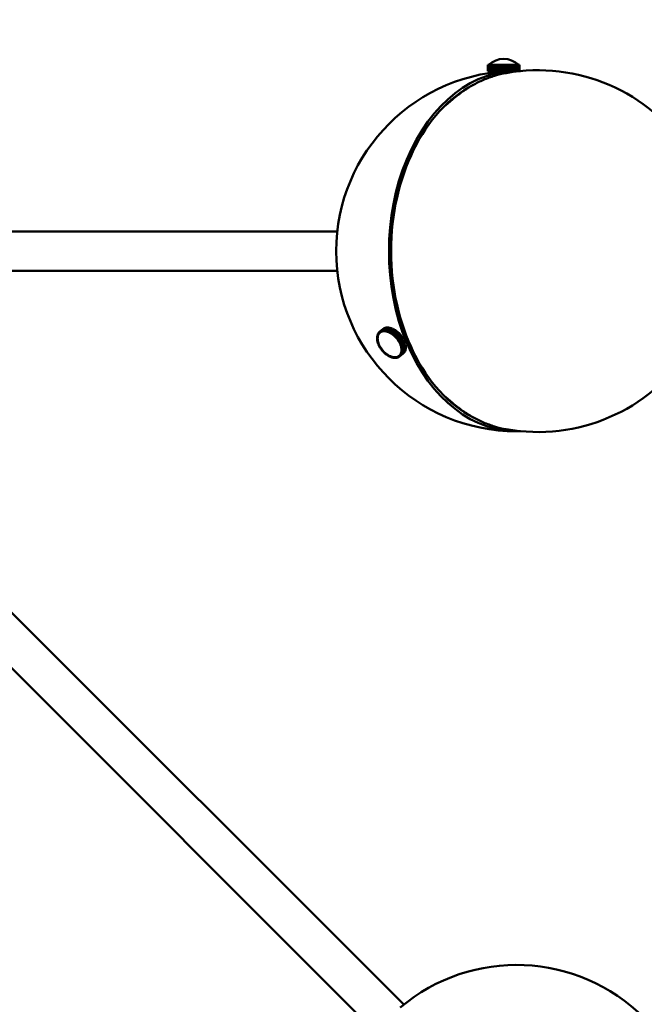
# Model space of a CAD drawing. Header units: millimetres. Extents: x 381 to 3103, y 17 to 2472.
# Tile 27 of 36: x 2428 to 2635, y 521 to 847. Entities that reach past the tile are written whole.
import ezdxf

# ---------------------------------------------------------------- set-up
doc = ezdxf.new("R2010")
doc.units = ezdxf.units.MM
doc.header["$LTSCALE"] = 12
doc.layers.add('Widoczne (ISO)', color=7, linetype='Continuous', lineweight=50)
doc.layers.add('Wymiar (ISO)', color=7, linetype='Continuous', lineweight=18)
doc.styles.add('Tekst notatki (ISO)', font='tahoma.ttf')
doc.dimstyles.new('Domyślne (ISO)', dxfattribs={"dimscale": 12, "dimtxt": 3, "dimasz": 3, "dimexe": 3.175, "dimexo": 0, "dimgap": 0.762, "dimtad": 1, "dimdec": 1, "dimlfac": 0.03937, "dimrnd": 1e-08, "dimzin": 0, "dimdsep": 46, "dimtxsty": 'Tekst notatki (ISO)', "dimblk": 'Filled-1', "dimcen": 0.09, "dimdle": 10, "dimse1": 1, "dimse2": 1, "dimclrd": 256, "dimclre": 256, "dimclrt": 256, "dimadec": 0, "dimazin": 0, "dimtfac": 0.666667, "dimtmove": 0, "dimatfit": 3, "dimfxl": 1, "dimtolj": 1, "dimlwd": 15, "dimlwe": 15, "dimarcsym": 0})

# ---------------------------------------------------------------- blocks, each defined once
blk = doc.blocks.new('Filled-1')
at = {"color": 0}
for p, q in [((0, 0), (-1, 0.25)), ((-1, 0.25), (-1, -0.25)), ((-1, 0), (0, 0)), ((-1, -0.25), (0, 0))]:
    blk.add_line(p, q, dxfattribs=at)
at = {"color": 0, "flags": 128}
blk.add_lwpolyline([(-1, -0.25), (0, 0), (-1, 0.25), (-1, -0.25)], dxfattribs=at)
at = {"color": 0}
blk.add_solid([(-1, -0.25), (0, 0), (-1, 0.25), (-1, -0.25)], dxfattribs=at)
blk = doc.blocks.new('*D4')
at = {"layer": 'Defpoints', "color": 0, "transparency": 16777216}
for p in [(1807.06, 770.47), (2785.64, 770.47), (1807.06, 76.9)]:
    blk.add_point(p, dxfattribs=at)
at = {"layer": 'Wymiar (ISO)', "lineweight": 15, "transparency": 16777216}
blk.add_line((2749.64, 76.9), (1843.06, 76.9), dxfattribs=at)
at = {"layer": 'Wymiar (ISO)', "lineweight": 15, "transparency": 16777216, "xscale": 36, "yscale": 36, "zscale": 36, "rotation": 180}
blk.add_blockref('Filled-1', (1807.06, 76.9), dxfattribs=at)
at = {"layer": 'Wymiar (ISO)', "lineweight": 15, "transparency": 16777216, "xscale": 36, "yscale": 36, "zscale": 36}
blk.add_blockref('Filled-1', (2785.64, 76.9), dxfattribs=at)
at = {"layer": 'Wymiar (ISO)', "lineweight": 18, "transparency": 16777216, "insert": (2208.84, 184.29), "char_height": 36, "attachment_point": 1, "style": 'Tekst notatki (ISO)'}
blk.add_mtext('\\A1;38.5\\P979 mm', dxfattribs=at)
blk = doc.blocks.new('*D5')
at = {"layer": 'Defpoints', "color": 0, "transparency": 16777216}
for p in [(2351.35, 1295.26), (3041.75, 1295.26), (2296.35, 281.13)]:
    blk.add_point(p, dxfattribs=at)
at = {"layer": 'Wymiar (ISO)', "lineweight": 15, "transparency": 16777216}
blk.add_line((3041.75, 317.13), (3041.75, 1259.26), dxfattribs=at)
at = {"layer": 'Wymiar (ISO)', "lineweight": 15, "transparency": 16777216, "xscale": 36, "yscale": 36, "zscale": 36}
for p, rotation in [((3041.75, 1295.26), 90), ((3041.75, 281.13), 270)]:
    blk.add_blockref('Filled-1', p, dxfattribs=dict(at, rotation=rotation))
at = {"layer": 'Wymiar (ISO)', "lineweight": 18, "transparency": 16777216, "insert": (2934.38, 689.09), "char_height": 36, "attachment_point": 1, "rotation": 90, "style": 'Tekst notatki (ISO)'}
blk.add_mtext('\\A1;39.9\\P1014 mm', dxfattribs=at)
blk = doc.blocks.new('*D6')
at = {"layer": 'Defpoints', "color": 0, "transparency": 16777216}
for p in [(2351.35, 1445.26), (3041.75, 1445.26), (2296.35, 281.13)]:
    blk.add_point(p, dxfattribs=at)
at = {"layer": 'Wymiar (ISO)', "lineweight": 15, "transparency": 16777216}
for p, q in [((3041.75, 1445.26), (3041.75, 1697.75)), ((3041.75, 317.13), (3041.75, 1409.26))]:
    blk.add_line(p, q, dxfattribs=at)
at = {"layer": 'Wymiar (ISO)', "lineweight": 15, "transparency": 16777216, "xscale": 36, "yscale": 36, "zscale": 36}
for p, rotation in [((3041.75, 1445.26), 90), ((3041.75, 281.13), 270)]:
    blk.add_blockref('Filled-1', p, dxfattribs=dict(at, rotation=rotation))
at = {"layer": 'Wymiar (ISO)', "lineweight": 18, "transparency": 16777216, "insert": (2934.36, 1490.4), "char_height": 36, "attachment_point": 1, "rotation": 90, "style": 'Tekst notatki (ISO)'}
blk.add_mtext('\\A1;45.8\\P1164 mm', dxfattribs=at)
blk = doc.blocks.new('*D7')
at = {"layer": 'Defpoints', "color": 0, "transparency": 16777216}
for p in [(2351.35, 1745.26), (3041.75, 1745.26), (2296.35, 281.13)]:
    blk.add_point(p, dxfattribs=at)
at = {"layer": 'Wymiar (ISO)', "lineweight": 15, "transparency": 16777216}
for p, q in [((3041.75, 1745.26), (3041.75, 1997.75)), ((3041.75, 317.13), (3041.75, 1709.26))]:
    blk.add_line(p, q, dxfattribs=at)
at = {"layer": 'Wymiar (ISO)', "lineweight": 15, "transparency": 16777216, "xscale": 36, "yscale": 36, "zscale": 36}
for p, rotation in [((3041.75, 1745.26), 90), ((3041.75, 281.13), 270)]:
    blk.add_blockref('Filled-1', p, dxfattribs=dict(at, rotation=rotation))
at = {"layer": 'Wymiar (ISO)', "lineweight": 18, "transparency": 16777216, "insert": (2934.5, 1790.4), "char_height": 36, "attachment_point": 1, "rotation": 90, "style": 'Tekst notatki (ISO)'}
blk.add_mtext('\\A1;57.6\\P1464 mm', dxfattribs=at)
blk = doc.blocks.new('*D8')
at = {"layer": 'Defpoints', "color": 0, "transparency": 16777216}
for p in [(2351.35, 2195.26), (3041.75, 2195.26), (2296.35, 281.13)]:
    blk.add_point(p, dxfattribs=at)
at = {"layer": 'Wymiar (ISO)', "lineweight": 15, "transparency": 16777216}
blk.add_line((3041.75, 317.13), (3041.75, 2159.26), dxfattribs=at)
at = {"layer": 'Wymiar (ISO)', "lineweight": 15, "transparency": 16777216, "xscale": 36, "yscale": 36, "zscale": 36}
for p, rotation in [((3041.75, 2195.26), 90), ((3041.75, 281.13), 270)]:
    blk.add_blockref('Filled-1', p, dxfattribs=dict(at, rotation=rotation))
at = {"layer": 'Wymiar (ISO)', "lineweight": 18, "transparency": 16777216, "insert": (2935.18, 2093.73), "char_height": 36, "attachment_point": 1, "rotation": 90, "style": 'Tekst notatki (ISO)'}
blk.add_mtext('\\A1;75.4\\P1914 mm', dxfattribs=at)

msp = doc.modelspace()

# ---------------------------------------------------------------- linework, layer by layer
at = {"layer": 'Widoczne (ISO)'}
for p, q in [((2583.34, 832.22), (2583.34, 832.22)), ((2583.34, 830.22), (2583.34, 832.22)), ((2583.34, 832.22), (2583.34, 830.22)), ((2583.39, 832.22), (2583.34, 832.22)), ((2583.34, 830.22), (2583.34, 830.22)), ((2583.34, 830.22), (2583.39, 830.22)), ((2583.4, 832.22), (2583.39, 832.22)), ((2583.39, 830.22), (2583.39, 832.22)), ((2583.4, 830.22), (2583.39, 830.22)), ((2583.4, 832.22), (2583.4, 830.22)), ((2583.5, 832.22), (2583.4, 832.22)), ((2583.4, 830.22), (2583.5, 830.22)), ((2583.52, 832.22), (2583.5, 832.22)), ((2583.5, 830.22), (2583.5, 832.22)), ((2583.52, 830.22), (2583.5, 830.22)), ((2583.52, 832.22), (2583.52, 830.22)), ((2583.67, 832.22), (2583.52, 832.22)), ((2583.52, 830.22), (2583.67, 830.22)), ((2583.69, 832.22), (2583.67, 832.22)), ((2583.67, 830.22), (2583.67, 832.22)), ((2583.69, 830.22), (2583.67, 830.22)), ((2583.69, 832.22), (2583.69, 830.22)), ((2583.89, 832.22), (2583.69, 832.22)), ((2583.69, 830.22), (2583.89, 830.22)), ((2583.91, 832.22), (2583.89, 832.22)), ((2583.89, 830.22), (2583.89, 832.22)), ((2583.91, 830.22), (2583.89, 830.22)), ((2583.91, 832.22), (2583.91, 830.22)), ((2584.16, 832.22), (2583.91, 832.22)), ((2583.91, 830.22), (2584.16, 830.22)), ((2584.19, 832.22), (2584.16, 832.22)), ((2584.16, 830.22), (2584.16, 832.22)), ((2584.19, 830.22), (2584.16, 830.22)), ((2584.19, 832.22), (2584.19, 830.22)), ((2584.48, 832.22), (2584.19, 832.22)), ((2584.19, 830.22), (2584.48, 830.22)), ((2584.51, 832.22), (2584.48, 832.22)), ((2584.48, 830.22), (2584.48, 832.22)), ((2584.51, 830.22), (2584.48, 830.22)), ((2584.51, 832.22), (2584.51, 830.22)), ((2584.85, 832.22), (2584.51, 832.22)), ((2584.51, 830.22), (2584.85, 830.22)), ((2584.88, 832.22), (2584.85, 832.22)), ((2584.85, 830.22), (2584.85, 832.22)), ((2584.88, 830.22), (2584.85, 830.22)), ((2584.88, 832.22), (2584.88, 830.22)), ((2585.26, 832.22), (2584.88, 832.22)), ((2584.88, 830.22), (2585.26, 830.22)), ((2585.29, 832.22), (2585.26, 832.22)), ((2585.26, 830.22), (2585.26, 832.22)), ((2585.29, 830.22), (2585.26, 830.22)), ((2585.29, 832.22), (2585.29, 830.22)), ((2585.7, 832.22), (2585.29, 832.22)), ((2585.29, 830.22), (2585.7, 830.22)), ((2585.74, 832.22), (2585.7, 832.22)), ((2585.7, 830.22), (2585.7, 832.22)), ((2585.74, 830.22), (2585.7, 830.22)), ((2585.74, 832.22), (2585.74, 830.22)), ((2586.17, 832.22), (2585.74, 832.22)), ((2585.74, 830.22), (2586.17, 830.22)), ((2586.22, 832.22), (2586.17, 832.22)), ((2586.17, 830.22), (2586.17, 832.22)), ((2586.22, 830.22), (2586.17, 830.22)), ((2586.22, 832.22), (2586.22, 830.22)), ((2586.67, 832.22), (2586.22, 832.22)), ((2586.22, 830.22), (2586.67, 830.22)), ((2586.59, 830.22), (2586.59, 829.89)), ((2586.72, 832.22), (2586.67, 832.22)), ((2586.67, 830.22), (2586.67, 832.22)), ((2586.72, 830.22), (2586.67, 830.22)), ((2586.72, 832.22), (2586.72, 830.22)), ((2587.2, 832.22), (2586.72, 832.22)), ((2586.72, 830.22), (2587.2, 830.22)), ((2587.25, 832.22), (2587.2, 832.22)), ((2587.2, 830.22), (2587.2, 832.22)), ((2587.25, 830.22), (2587.2, 830.22)), ((2587.25, 832.22), (2587.25, 830.22)), ((2587.73, 832.22), (2587.25, 832.22)), ((2587.25, 830.22), (2587.73, 830.22)), ((2587.78, 832.22), (2587.73, 832.22)), ((2587.73, 830.22), (2587.73, 832.22)), ((2587.78, 830.22), (2587.73, 830.22)), ((2587.78, 832.22), (2587.78, 830.22)), ((2588.28, 832.22), (2587.78, 832.22)), ((2587.78, 830.22), (2588.28, 830.22)), ((2588.31, 832.22), (2588.28, 832.22)), ((2588.28, 830.22), (2588.28, 832.22)), ((2588.31, 830.22), (2588.28, 830.22)), ((2588.31, 830.22), (2588.31, 832.22)), ((2588.31, 832.22), (2588.33, 832.22)), ((2588.31, 830.22), (2588.33, 830.22)), ((2588.33, 832.22), (2588.33, 830.22)), ((2588.83, 832.22), (2588.33, 832.22)), ((2588.33, 830.22), (2588.83, 830.22)), ((2588.83, 830.22), (2588.83, 832.22)), ((2588.83, 832.22), (2588.83, 832.22)), ((2588.83, 830.22), (2588.83, 832.22)), ((2588.83, 832.22), (2588.86, 832.22)), ((2588.83, 830.22), (2588.83, 830.22)), ((2588.83, 830.22), (2588.86, 830.22)), ((2588.86, 832.22), (2588.86, 830.22)), ((2588.86, 832.22), (2588.88, 832.22)), ((2588.86, 830.22), (2588.88, 830.22)), ((2588.88, 832.22), (2588.88, 830.22)), ((2589.38, 832.22), (2588.88, 832.22)), ((2588.88, 830.22), (2589.38, 830.22)), ((2589.38, 830.22), (2589.38, 832.22)), ((2589.38, 832.22), (2589.43, 832.22)), ((2589.38, 830.22), (2589.43, 830.22)), ((2589.43, 832.22), (2589.43, 830.22)), ((2589.92, 832.22), (2589.43, 832.22)), ((2589.43, 830.22), (2589.92, 830.22)), ((2589.92, 830.22), (2589.92, 832.22)), ((2589.92, 832.22), (2589.97, 832.22)), ((2589.92, 830.22), (2589.97, 830.22)), ((2589.97, 832.22), (2589.97, 830.22)), ((2590.44, 832.22), (2589.97, 832.22)), ((2589.97, 830.22), (2590.44, 830.22)), ((2590.44, 830.22), (2590.44, 832.22)), ((2590.44, 832.22), (2590.49, 832.22)), ((2590.44, 830.22), (2590.49, 830.22)), ((2590.49, 832.22), (2590.49, 830.22)), ((2590.95, 832.22), (2590.49, 832.22)), ((2590.49, 830.22), (2590.95, 830.22)), ((2590.59, 830.22), (2590.59, 830.17)), ((2590.95, 830.22), (2590.95, 832.22)), ((2590.95, 832.22), (2590.99, 832.22)), ((2590.95, 830.22), (2590.99, 830.22)), ((2590.99, 832.22), (2590.99, 830.22)), ((2591.42, 832.22), (2590.99, 832.22)), ((2590.99, 830.22), (2591.42, 830.22)), ((2591.42, 830.22), (2591.42, 832.22)), ((2591.42, 832.22), (2591.47, 832.22)), ((2591.42, 830.22), (2591.47, 830.22)), ((2591.47, 832.22), (2591.47, 830.22)), ((2591.87, 832.22), (2591.47, 832.22)), ((2591.47, 830.22), (2591.87, 830.22)), ((2591.87, 830.22), (2591.87, 832.22)), ((2591.87, 832.22), (2591.91, 832.22)), ((2591.87, 830.22), (2591.91, 830.22)), ((2591.91, 832.22), (2591.91, 830.22)), ((2592.28, 832.22), (2591.91, 832.22)), ((2591.91, 830.22), (2592.28, 830.22)), ((2592.28, 830.22), (2592.28, 832.22)), ((2592.28, 832.22), (2592.32, 832.22)), ((2592.28, 830.22), (2592.32, 830.22)), ((2592.32, 832.22), (2592.32, 830.22)), ((2592.65, 832.22), (2592.32, 832.22)), ((2592.32, 830.22), (2592.65, 830.22)), ((2592.65, 830.22), (2592.65, 832.22)), ((2592.65, 832.22), (2592.68, 832.22)), ((2592.65, 830.22), (2592.68, 830.22)), ((2592.68, 832.22), (2592.68, 830.22)), ((2592.98, 832.22), (2592.68, 832.22)), ((2592.68, 830.22), (2592.98, 830.22)), ((2592.98, 830.22), (2592.98, 832.22)), ((2592.98, 832.22), (2593.01, 832.22)), ((2592.98, 830.22), (2593.01, 830.22)), ((2593.01, 832.22), (2593.01, 830.22)), ((2593.26, 832.22), (2593.01, 832.22)), ((2593.01, 830.22), (2593.26, 830.22)), ((2593.26, 830.22), (2593.26, 832.22)), ((2593.26, 832.22), (2593.28, 832.22)), ((2593.26, 830.22), (2593.28, 830.22)), ((2593.28, 832.22), (2593.28, 830.22)), ((2593.48, 832.22), (2593.28, 832.22)), ((2593.28, 830.22), (2593.48, 830.22)), ((2593.48, 830.22), (2593.48, 832.22)), ((2593.48, 832.22), (2593.5, 832.22)), ((2593.48, 830.22), (2593.5, 830.22)), ((2593.5, 832.22), (2593.5, 830.22)), ((2593.66, 832.22), (2593.5, 832.22)), ((2593.5, 830.22), (2593.66, 830.22)), ((2593.66, 830.22), (2593.66, 832.22)), ((2593.66, 832.22), (2593.67, 832.22)), ((2593.66, 830.22), (2593.67, 830.22)), ((2593.67, 832.22), (2593.67, 830.22)), ((2593.77, 832.22), (2593.67, 832.22)), ((2593.67, 830.22), (2593.77, 830.22)), ((2593.77, 830.22), (2593.77, 832.22)), ((2593.77, 832.22), (2593.78, 832.22)), ((2593.77, 830.22), (2593.78, 830.22)), ((2593.78, 832.22), (2593.78, 830.22)), ((2593.83, 832.22), (2593.78, 832.22)), ((2593.78, 830.22), (2593.83, 830.22)), ((2593.83, 830.22), (2593.83, 832.22)), ((2593.83, 832.22), (2593.84, 832.22)), ((2593.83, 830.22), (2593.84, 830.22)), ((2593.84, 830.22), (2593.84, 832.22)), ((2593.84, 832.22), (2593.84, 830.22)), ((2593.84, 832.22), (2593.84, 832.22)), ((2593.84, 830.22), (2593.84, 830.22)), ((2569.31, 818.77), (2571.73, 820.85)), ((2356, 776.97), (2533.43, 776.97)), ((2356, 763.97), (2533.43, 763.97)), ((2547.47, 743.68), (2548.7, 744.68)), ((2548.72, 744.7), (2547.5, 743.7)), ((2547.75, 743.87), (2548.98, 744.87)), ((2549.01, 744.88), (2547.78, 743.88)), ((2548.07, 744.01), (2549.29, 745.01)), ((2549.32, 745.02), (2548.1, 744.02)), ((2548.41, 744.1), (2549.64, 745.1)), ((2549.67, 745.1), (2548.45, 744.1)), ((2548.7, 744.68), (2548.7, 744.68)), ((2548.98, 744.87), (2548.72, 744.7)), ((2548.78, 744.14), (2550.01, 745.14)), ((2550.04, 745.14), (2548.82, 744.14)), ((2548.98, 744.86), (2548.98, 744.87)), ((2549.29, 745.01), (2549.01, 744.88)), ((2549.18, 744.13), (2550.4, 745.13)), ((2550.44, 745.13), (2549.21, 744.13)), ((2549.3, 745), (2549.29, 745.01)), ((2549.64, 745.1), (2549.32, 745.02)), ((2549.59, 744.07), (2550.81, 745.07)), ((2550.85, 745.07), (2549.62, 744.07)), ((2549.65, 745.08), (2549.64, 745.1)), ((2550.01, 745.14), (2549.67, 745.1)), ((2550.02, 745.12), (2550.01, 745.14)), ((2550.01, 743.97), (2551.23, 744.97)), ((2550.4, 745.13), (2550.04, 745.14)), ((2551.27, 744.95), (2550.05, 743.95)), ((2550.41, 745.11), (2550.4, 745.13)), ((2550.81, 745.07), (2550.44, 745.13)), ((2550.44, 743.81), (2551.66, 744.81)), ((2551.7, 744.8), (2550.48, 743.8)), ((2550.82, 745.04), (2550.81, 745.07)), ((2551.23, 744.97), (2550.85, 745.07)), ((2551.24, 744.93), (2551.23, 744.97)), ((2551.66, 744.81), (2551.27, 744.95)), ((2551.67, 744.77), (2551.66, 744.81)), ((2552.1, 744.61), (2551.7, 744.8)), ((2546.62, 741.76), (2546.65, 742.13)), ((2546.82, 741.65), (2546.62, 741.76)), ((2546.62, 741.72), (2546.65, 741.75)), ((2546.82, 741.63), (2546.62, 741.72)), ((2546.63, 741.33), (2546.62, 741.72)), ((2546.65, 742.13), (2546.68, 742.16)), ((2546.85, 742.02), (2546.65, 742.13)), ((2546.66, 742.17), (2546.73, 742.51)), ((2546.85, 742.04), (2546.66, 742.17)), ((2546.73, 742.51), (2546.76, 742.53)), ((2546.93, 742.38), (2546.73, 742.51)), ((2546.74, 742.55), (2546.85, 742.86)), ((2546.93, 742.4), (2546.74, 742.55)), ((2546.82, 741.65), (2546.83, 741.84)), ((2546.82, 741.66), (2546.82, 741.65)), ((2546.82, 741.63), (2546.82, 741.64)), ((2546.82, 741.44), (2546.82, 741.63)), ((2546.83, 741.24), (2546.82, 741.44)), ((2546.83, 741.84), (2546.85, 742.02)), ((2546.85, 742.86), (2546.88, 742.88)), ((2547.04, 742.71), (2546.85, 742.86)), ((2546.85, 742.04), (2546.89, 742.21)), ((2546.86, 742.04), (2546.85, 742.04)), ((2546.85, 742.02), (2546.86, 742.03)), ((2546.87, 742.89), (2547.02, 743.18)), ((2547.05, 742.73), (2546.87, 742.89)), ((2546.89, 742.21), (2546.93, 742.38)), ((2546.93, 742.4), (2546.99, 742.56)), ((2546.94, 742.41), (2546.93, 742.4)), ((2546.93, 742.38), (2546.93, 742.39)), ((2546.99, 742.56), (2547.04, 742.71)), ((2547.02, 743.18), (2547.04, 743.2)), ((2547.2, 743.01), (2547.02, 743.18)), ((2547.04, 743.2), (2547.23, 743.45)), ((2547.21, 743.02), (2547.04, 743.2)), ((2547.04, 742.71), (2547.05, 742.72)), ((2547.05, 742.73), (2547.13, 742.87)), ((2547.06, 742.74), (2547.05, 742.73)), ((2547.13, 742.87), (2547.2, 743.01)), ((2547.2, 743.01), (2547.22, 743.02)), ((2547.21, 743.02), (2547.31, 743.15)), ((2547.23, 743.04), (2547.21, 743.02)), ((2547.23, 743.45), (2547.25, 743.47)), ((2547.4, 743.27), (2547.23, 743.45)), ((2547.25, 743.47), (2547.47, 743.68)), ((2547.41, 743.28), (2547.25, 743.47)), ((2547.31, 743.15), (2547.4, 743.27)), ((2547.4, 743.27), (2547.43, 743.3)), ((2547.41, 743.28), (2547.52, 743.39)), ((2547.45, 743.31), (2547.41, 743.28)), ((2547.63, 743.49), (2547.47, 743.68)), ((2547.5, 743.7), (2547.75, 743.87)), ((2547.65, 743.5), (2547.5, 743.7)), ((2547.52, 743.39), (2547.63, 743.49)), ((2547.61, 743.46), (2547.69, 743.53)), ((2547.63, 743.49), (2547.65, 743.5)), ((2547.65, 743.5), (2547.78, 743.58)), ((2547.9, 743.67), (2547.75, 743.87)), ((2547.78, 743.88), (2548.07, 744.01)), ((2547.92, 743.67), (2547.78, 743.88)), ((2547.78, 743.58), (2547.9, 743.67)), ((2547.9, 743.67), (2547.92, 743.68)), ((2547.92, 743.67), (2548.06, 743.74)), ((2548.06, 743.74), (2548.2, 743.8)), ((2548.2, 743.8), (2548.07, 744.01)), ((2548.1, 744.02), (2548.41, 744.1)), ((2548.22, 743.8), (2548.1, 744.02)), ((2548.2, 743.8), (2548.22, 743.81)), ((2548.22, 743.8), (2548.38, 743.84)), ((2548.38, 743.84), (2548.53, 743.89)), ((2548.53, 743.89), (2548.41, 744.1)), ((2548.45, 744.1), (2548.78, 744.14)), ((2548.55, 743.89), (2548.45, 744.1)), ((2548.53, 743.89), (2548.55, 743.9)), ((2548.55, 743.89), (2548.72, 743.91)), ((2548.72, 743.91), (2548.89, 743.92)), ((2548.89, 743.92), (2548.78, 744.14)), ((2548.9, 743.92), (2548.82, 744.14)), ((2548.82, 744.14), (2549.18, 744.13)), ((2548.89, 743.92), (2548.9, 743.93)), ((2548.9, 743.92), (2549.08, 743.92)), ((2549.08, 743.92), (2549.26, 743.92)), ((2549.26, 743.92), (2549.18, 744.13)), ((2549.28, 743.91), (2549.21, 744.13)), ((2549.21, 744.13), (2549.59, 744.07)), ((2549.26, 743.92), (2549.27, 743.93)), ((2549.28, 743.91), (2549.46, 743.89)), ((2549.46, 743.89), (2549.65, 743.86)), ((2549.65, 743.86), (2549.59, 744.07)), ((2549.67, 743.86), (2549.62, 744.07)), ((2549.62, 744.07), (2550.01, 743.97)), ((2549.65, 743.86), (2549.67, 743.87)), ((2549.67, 743.86), (2549.86, 743.81)), ((2549.86, 743.81), (2550.05, 743.76)), ((2550.05, 743.76), (2550.01, 743.97)), ((2550.07, 743.75), (2550.05, 743.95)), ((2550.05, 743.95), (2550.44, 743.81)), ((2550.05, 743.76), (2550.07, 743.77)), ((2550.07, 743.75), (2550.27, 743.68)), ((2550.27, 743.68), (2550.47, 743.61)), ((2550.47, 743.61), (2550.44, 743.81)), ((2550.47, 743.61), (2550.48, 743.62)), ((2550.48, 743.6), (2550.48, 743.8)), ((2550.48, 743.8), (2550.87, 743.61)), ((2550.48, 743.6), (2550.68, 743.51)), ((2550.68, 743.51), (2550.88, 743.42)), ((2550.87, 743.61), (2552.1, 744.61)), ((2550.88, 743.42), (2550.87, 743.61)), ((2550.88, 743.42), (2550.9, 743.43)), ((2550.9, 743.41), (2550.91, 743.59)), ((2550.9, 743.41), (2551.1, 743.29)), ((2552.14, 744.59), (2550.91, 743.59)), ((2550.91, 743.59), (2551.31, 743.37)), ((2551.1, 743.29), (2551.29, 743.18)), ((2551.29, 743.18), (2551.31, 743.37)), ((2551.29, 743.18), (2551.32, 743.2)), ((2551.31, 743.37), (2552.53, 744.37)), ((2551.31, 743.17), (2551.35, 743.34)), ((2551.31, 743.17), (2551.51, 743.04)), ((2552.57, 744.34), (2551.35, 743.34)), ((2551.35, 743.34), (2551.74, 743.08)), ((2551.51, 743.04), (2551.7, 742.91)), ((2551.7, 742.91), (2551.74, 743.08)), ((2551.7, 742.91), (2551.73, 742.93)), ((2551.72, 742.89), (2551.77, 743.05)), ((2551.72, 742.89), (2551.91, 742.75)), ((2551.74, 743.08), (2552.96, 744.08)), ((2553, 744.05), (2551.77, 743.05)), ((2551.77, 743.05), (2552.15, 742.75)), ((2551.91, 742.75), (2552.1, 742.6)), ((2552.1, 744.56), (2552.1, 744.61)), ((2552.1, 742.6), (2552.15, 742.75)), ((2552.1, 742.6), (2552.14, 742.64)), ((2552.11, 742.58), (2552.19, 742.72)), ((2552.11, 742.58), (2552.3, 742.42)), ((2552.53, 744.37), (2552.14, 744.59)), ((2552.15, 742.75), (2553.38, 743.75)), ((2553.42, 743.72), (2552.19, 742.72)), ((2552.19, 742.72), (2552.56, 742.4)), ((2552.3, 742.42), (2552.48, 742.25)), ((2552.48, 742.25), (2552.56, 742.4)), ((2552.48, 742.25), (2552.56, 742.32)), ((2552.5, 742.24), (2552.59, 742.36)), ((2552.5, 742.24), (2552.67, 742.06)), ((2552.53, 744.31), (2552.53, 744.37)), ((2552.56, 742.4), (2553.78, 743.4)), ((2552.96, 744.08), (2552.57, 744.34)), ((2553.82, 743.36), (2552.59, 742.36)), ((2552.59, 742.36), (2552.94, 742.01)), ((2552.67, 742.06), (2552.84, 741.88)), ((2552.84, 741.88), (2554.07, 742.88)), ((2552.84, 741.88), (2552.94, 742.01)), ((2552.86, 741.86), (2552.97, 741.97)), ((2552.86, 741.86), (2553.02, 741.67)), ((2552.94, 742.01), (2554.16, 743.01)), ((2552.95, 744.01), (2552.96, 744.08)), ((2554.2, 742.97), (2552.97, 741.97)), ((2552.97, 741.97), (2553.3, 741.59)), ((2553.38, 743.75), (2553, 744.05)), ((2553.02, 741.67), (2553.18, 741.48)), ((2553.18, 741.48), (2554.41, 742.48)), ((2553.18, 741.48), (2553.3, 741.59)), ((2554.42, 742.47), (2553.2, 741.47)), ((2553.2, 741.47), (2553.33, 741.55)), ((2553.2, 741.47), (2553.35, 741.27)), ((2553.3, 741.59), (2554.52, 742.59)), ((2554.55, 742.55), (2553.33, 741.55)), ((2553.33, 741.55), (2553.63, 741.15)), ((2553.35, 743.67), (2553.38, 743.75)), ((2553.78, 743.4), (2553.42, 743.72)), ((2554.74, 742.05), (2553.51, 741.05)), ((2553.63, 741.15), (2554.85, 742.15)), ((2554.88, 742.11), (2553.66, 741.11)), ((2553.72, 743.28), (2553.78, 743.4)), ((2554.16, 743.01), (2553.82, 743.36)), ((2553.93, 740.7), (2555.15, 741.7)), ((2555.18, 741.65), (2553.95, 740.65)), ((2554.07, 742.88), (2554.16, 743.01)), ((2554.52, 742.59), (2554.2, 742.97)), ((2554.41, 742.48), (2554.52, 742.59)), ((2554.42, 742.47), (2554.55, 742.55)), ((2554.85, 742.15), (2554.55, 742.55)), ((2554.74, 742.05), (2554.88, 742.11)), ((2555.15, 741.7), (2554.88, 742.11)), ((2555.07, 741.62), (2555.18, 741.65)), ((2555.42, 741.23), (2555.18, 741.65)), ((2546.83, 741.24), (2546.63, 741.33)), ((2546.63, 741.29), (2546.66, 741.32)), ((2546.83, 741.22), (2546.63, 741.29)), ((2546.68, 740.88), (2546.63, 741.29)), ((2546.88, 740.81), (2546.68, 740.88)), ((2546.69, 740.84), (2546.72, 740.87)), ((2546.88, 740.79), (2546.69, 740.84)), ((2546.78, 740.42), (2546.69, 740.84)), ((2546.97, 740.37), (2546.78, 740.42)), ((2546.79, 740.38), (2546.83, 740.41)), ((2546.98, 740.35), (2546.79, 740.38)), ((2546.92, 739.95), (2546.79, 740.38)), ((2546.83, 741.24), (2546.83, 741.24)), ((2546.83, 741.22), (2546.83, 741.23)), ((2546.85, 741.02), (2546.83, 741.22)), ((2546.88, 740.81), (2546.85, 741.02)), ((2546.88, 740.82), (2546.88, 740.81)), ((2546.88, 740.79), (2546.89, 740.8)), ((2546.93, 740.58), (2546.88, 740.79)), ((2547.11, 739.92), (2546.92, 739.95)), ((2546.97, 740.37), (2546.93, 740.58)), ((2546.94, 739.91), (2546.98, 739.94)), ((2547.12, 739.9), (2546.94, 739.91)), ((2547.11, 739.47), (2546.94, 739.91)), ((2546.98, 740.37), (2546.97, 740.37)), ((2546.98, 740.35), (2546.98, 740.35)), ((2547.03, 740.18), (2546.98, 740.35)), ((2547.11, 739.92), (2547.08, 740.03)), ((2547.11, 739.92), (2547.11, 739.92)), ((2547.28, 739.47), (2547.11, 739.47)), ((2547.12, 739.9), (2547.12, 739.9)), ((2547.13, 739.86), (2547.12, 739.9)), ((2547.13, 739.43), (2547.18, 739.47)), ((2547.29, 739.45), (2547.13, 739.43)), ((2547.33, 739), (2547.13, 739.43)), ((2547.48, 739.01), (2547.33, 739)), ((2547.35, 738.95), (2547.42, 739.01)), ((2547.5, 738.99), (2547.35, 738.95)), ((2547.59, 738.53), (2547.35, 738.95)), ((2547.73, 738.56), (2547.59, 738.53)), ((2547.62, 738.49), (2547.71, 738.56)), ((2547.74, 738.54), (2547.62, 738.49)), ((2547.89, 738.07), (2547.62, 738.49)), ((2548.01, 738.12), (2547.89, 738.07)), ((2547.92, 738.03), (2548.01, 738.11)), ((2548.02, 738.1), (2547.92, 738.03)), ((2553.35, 741.27), (2553.5, 741.07)), ((2553.5, 741.07), (2553.63, 741.15)), ((2553.51, 741.05), (2553.66, 741.11)), ((2553.51, 741.05), (2553.65, 740.84)), ((2553.65, 740.84), (2553.78, 740.63)), ((2553.66, 741.11), (2553.93, 740.7)), ((2553.78, 740.63), (2553.93, 740.7)), ((2553.86, 740.67), (2553.8, 740.61)), ((2553.8, 740.61), (2553.95, 740.65)), ((2553.8, 740.61), (2553.92, 740.4)), ((2553.92, 740.4), (2554.04, 740.19)), ((2553.95, 740.65), (2554.19, 740.23)), ((2554.04, 740.19), (2554.19, 740.23)), ((2554.09, 740.2), (2554.05, 740.17)), ((2554.05, 740.17), (2554.22, 740.18)), ((2554.05, 740.17), (2554.15, 739.95)), ((2554.15, 739.95), (2554.25, 739.73)), ((2554.19, 740.23), (2555.42, 741.23)), ((2555.44, 741.18), (2554.22, 740.18)), ((2554.22, 740.18), (2554.42, 739.75)), ((2554.25, 739.73), (2554.42, 739.75)), ((2554.29, 739.74), (2554.26, 739.71)), ((2554.26, 739.71), (2554.35, 739.5)), ((2554.26, 739.71), (2554.44, 739.71)), ((2554.35, 739.5), (2554.43, 739.28)), ((2554.42, 739.75), (2555.65, 740.75)), ((2554.43, 739.28), (2554.61, 739.28)), ((2555.67, 740.71), (2554.44, 739.71)), ((2554.44, 739.71), (2554.61, 739.28)), ((2554.46, 739.28), (2554.44, 739.26)), ((2554.44, 739.26), (2554.5, 739.05)), ((2554.44, 739.26), (2554.62, 739.23)), ((2554.5, 739.05), (2554.57, 738.83)), ((2554.59, 738.83), (2554.57, 738.81)), ((2554.57, 738.83), (2554.76, 738.8)), ((2554.57, 738.81), (2554.62, 738.6)), ((2554.57, 738.81), (2554.77, 738.76)), ((2554.61, 739.28), (2555.83, 740.28)), ((2555.85, 740.23), (2554.62, 739.23)), ((2554.62, 739.23), (2554.76, 738.8)), ((2554.62, 738.6), (2554.67, 738.39)), ((2554.67, 738.39), (2554.86, 738.34)), ((2554.69, 738.38), (2554.67, 738.37)), ((2554.67, 738.37), (2554.69, 738.16)), ((2554.67, 738.37), (2554.86, 738.3)), ((2554.69, 738.16), (2554.72, 737.96)), ((2554.76, 738.8), (2555.98, 739.8)), ((2555.99, 739.76), (2554.77, 738.76)), ((2554.77, 738.76), (2554.86, 738.34)), ((2554.86, 738.34), (2556.08, 739.34)), ((2556.09, 739.3), (2554.86, 738.3)), ((2554.86, 738.3), (2554.92, 737.89)), ((2554.92, 737.89), (2556.14, 738.89)), ((2556.14, 738.85), (2554.92, 737.85)), ((2554.93, 737.46), (2556.15, 738.46)), ((2556.15, 738.42), (2554.93, 737.42)), ((2555.35, 741.18), (2555.44, 741.18)), ((2555.65, 740.75), (2555.44, 741.18)), ((2555.6, 740.71), (2555.67, 740.71)), ((2555.83, 740.28), (2555.67, 740.71)), ((2555.79, 740.24), (2555.85, 740.23)), ((2555.98, 739.8), (2555.85, 740.23)), ((2555.94, 739.77), (2555.99, 739.76)), ((2556.08, 739.34), (2555.99, 739.76)), ((2556.05, 739.31), (2556.09, 739.3)), ((2556.14, 738.89), (2556.09, 739.3)), ((2556.11, 738.86), (2556.14, 738.85)), ((2556.12, 738.43), (2556.15, 738.42)), ((2556.12, 738.05), (2556.15, 738.42)), ((2556.15, 738.46), (2556.14, 738.85)), ((2548.22, 737.63), (2547.92, 738.03)), ((2548.32, 737.7), (2548.22, 737.63)), ((2548.34, 737.67), (2548.25, 737.59)), ((2548.58, 737.21), (2548.25, 737.59)), ((2548.66, 737.3), (2548.58, 737.21)), ((2548.67, 737.29), (2548.58, 737.21)), ((2548.68, 737.27), (2548.61, 737.18)), ((2548.96, 736.82), (2548.61, 737.18)), ((2549.03, 736.92), (2548.96, 736.82)), ((2549.05, 736.9), (2548.96, 736.82)), ((2549.05, 736.9), (2548.99, 736.79)), ((2549.36, 736.46), (2548.99, 736.79)), ((2549.42, 736.58), (2549.36, 736.46)), ((2549.43, 736.51), (2549.36, 736.46)), ((2549.44, 736.57), (2549.39, 736.43)), ((2549.77, 736.13), (2549.39, 736.43)), ((2549.83, 736.28), (2549.77, 736.13)), ((2549.83, 736.17), (2549.77, 736.13)), ((2549.85, 736.27), (2549.81, 736.1)), ((2550.2, 735.84), (2549.81, 736.1)), ((2550.24, 736.01), (2550.2, 735.84)), ((2550.24, 735.88), (2550.2, 735.84)), ((2550.24, 736.01), (2550.23, 736.01)), ((2550.24, 736.01), (2550.24, 736.01)), ((2550.25, 736), (2550.24, 735.82)), ((2550.63, 735.59), (2550.24, 735.82)), ((2550.25, 736), (2550.26, 736)), ((2550.28, 735.99), (2550.25, 736)), ((2550.65, 735.78), (2550.52, 735.85)), ((2550.65, 735.78), (2550.63, 735.59)), ((2550.67, 735.62), (2550.63, 735.59)), ((2550.65, 735.78), (2550.65, 735.78)), ((2550.67, 735.77), (2550.67, 735.77)), ((2550.67, 735.77), (2550.67, 735.57)), ((2550.87, 735.67), (2550.67, 735.77)), ((2551.07, 735.39), (2550.67, 735.57)), ((2551.06, 735.58), (2550.87, 735.67)), ((2551.07, 735.58), (2551.06, 735.58)), ((2551.06, 735.58), (2551.07, 735.39)), ((2551.1, 735.41), (2551.07, 735.39)), ((2551.08, 735.57), (2551.09, 735.58)), ((2551.08, 735.57), (2551.11, 735.37)), ((2551.28, 735.5), (2551.08, 735.57)), ((2551.5, 735.23), (2551.11, 735.37)), ((2551.47, 735.43), (2551.28, 735.5)), ((2551.48, 735.43), (2551.47, 735.43)), ((2551.47, 735.43), (2551.5, 735.23)), ((2551.49, 735.43), (2551.5, 735.43)), ((2551.49, 735.43), (2551.54, 735.21)), ((2551.69, 735.38), (2551.49, 735.43)), ((2551.53, 735.25), (2551.5, 735.23)), ((2551.92, 735.12), (2551.54, 735.21)), ((2551.88, 735.33), (2551.69, 735.38)), ((2551.88, 735.33), (2551.88, 735.33)), ((2551.88, 735.33), (2551.92, 735.12)), ((2551.9, 735.32), (2551.9, 735.33)), ((2551.9, 735.32), (2551.96, 735.11)), ((2552.08, 735.3), (2551.9, 735.32)), ((2551.95, 735.14), (2551.92, 735.12)), ((2552.33, 735.05), (2551.96, 735.11)), ((2552.27, 735.27), (2552.08, 735.3)), ((2552.27, 735.27), (2552.27, 735.27)), ((2552.27, 735.27), (2552.33, 735.05)), ((2552.29, 735.27), (2552.29, 735.27)), ((2552.29, 735.27), (2552.37, 735.05)), ((2552.46, 735.26), (2552.29, 735.27)), ((2552.36, 735.07), (2552.33, 735.05)), ((2552.73, 735.04), (2552.37, 735.05)), ((2552.64, 735.26), (2552.46, 735.26)), ((2552.65, 735.26), (2552.64, 735.26)), ((2552.64, 735.26), (2552.73, 735.04)), ((2552.83, 735.28), (2552.66, 735.26)), ((2552.66, 735.26), (2552.67, 735.26)), ((2552.66, 735.26), (2552.76, 735.04)), ((2552.75, 735.06), (2552.73, 735.04)), ((2553.1, 735.08), (2552.76, 735.04)), ((2553, 735.29), (2552.83, 735.28)), ((2553.01, 735.3), (2553, 735.29)), ((2553, 735.29), (2553.1, 735.08)), ((2553.17, 735.34), (2553.01, 735.3)), ((2553.01, 735.3), (2553.02, 735.3)), ((2553.01, 735.3), (2553.13, 735.08)), ((2553.13, 735.1), (2553.1, 735.08)), ((2553.45, 735.16), (2553.13, 735.08)), ((2553.33, 735.38), (2553.17, 735.34)), ((2553.34, 735.39), (2553.33, 735.38)), ((2553.33, 735.38), (2553.45, 735.16)), ((2553.49, 735.44), (2553.34, 735.38)), ((2553.34, 735.38), (2553.36, 735.39)), ((2553.34, 735.38), (2553.48, 735.17)), ((2553.47, 735.18), (2553.45, 735.16)), ((2553.77, 735.3), (2553.48, 735.17)), ((2553.63, 735.51), (2553.49, 735.44)), ((2553.66, 735.53), (2553.63, 735.51)), ((2553.63, 735.51), (2553.77, 735.3)), ((2553.77, 735.6), (2553.64, 735.51)), ((2553.64, 735.51), (2553.67, 735.54)), ((2553.64, 735.51), (2553.79, 735.31)), ((2553.9, 735.68), (2553.77, 735.6)), ((2553.79, 735.32), (2553.77, 735.3)), ((2554.05, 735.48), (2553.79, 735.31)), ((2553.92, 735.69), (2553.9, 735.68)), ((2553.9, 735.68), (2554.05, 735.48)), ((2554.02, 735.79), (2553.91, 735.69)), ((2553.91, 735.69), (2554.07, 735.5)), ((2553.94, 735.72), (2553.98, 735.75)), ((2554.14, 735.9), (2554.02, 735.79)), ((2554.07, 735.5), (2554.05, 735.48)), ((2554.07, 735.5), (2555.3, 736.5)), ((2554.3, 735.71), (2554.07, 735.5)), ((2554.15, 735.91), (2554.14, 735.9)), ((2554.14, 735.9), (2554.3, 735.71)), ((2554.24, 736.03), (2554.15, 735.91)), ((2554.15, 735.91), (2554.32, 735.73)), ((2554.34, 736.16), (2554.24, 736.03)), ((2555.52, 736.71), (2554.3, 735.71)), ((2554.32, 735.73), (2555.55, 736.73)), ((2554.51, 735.98), (2554.32, 735.73)), ((2554.42, 736.31), (2554.34, 736.17)), ((2554.35, 736.17), (2554.34, 736.16)), ((2554.34, 736.17), (2554.53, 736.01)), ((2554.34, 736.16), (2554.51, 735.98)), ((2554.5, 736.45), (2554.42, 736.31)), ((2554.56, 736.62), (2554.5, 736.47)), ((2554.5, 736.47), (2554.69, 736.32)), ((2554.51, 736.46), (2554.5, 736.45)), ((2554.5, 736.45), (2554.68, 736.29)), ((2555.73, 736.98), (2554.51, 735.98)), ((2554.53, 736.01), (2555.75, 737.01)), ((2554.68, 736.29), (2554.53, 736.01)), ((2554.62, 736.78), (2554.56, 736.62)), ((2554.66, 736.97), (2554.62, 736.8)), ((2554.62, 736.8), (2554.82, 736.67)), ((2554.63, 736.79), (2554.62, 736.78)), ((2554.62, 736.78), (2554.81, 736.63)), ((2554.69, 737.14), (2554.66, 736.97)), ((2555.9, 737.29), (2554.68, 736.29)), ((2554.69, 736.32), (2555.92, 737.32)), ((2554.71, 737.15), (2554.69, 737.14)), ((2554.69, 737.14), (2554.89, 737.01)), ((2554.81, 736.63), (2554.69, 736.32)), ((2554.71, 737.35), (2554.7, 737.16)), ((2554.7, 737.16), (2554.89, 737.05)), ((2554.73, 737.53), (2554.71, 737.35)), ((2554.72, 737.96), (2554.92, 737.89)), ((2554.74, 737.95), (2554.72, 737.94)), ((2554.72, 737.94), (2554.73, 737.74)), ((2554.72, 737.94), (2554.92, 737.85)), ((2554.73, 737.74), (2554.73, 737.55)), ((2554.73, 737.55), (2554.93, 737.46)), ((2554.74, 737.54), (2554.73, 737.53)), ((2554.73, 737.53), (2554.93, 737.42)), ((2556.03, 737.63), (2554.81, 736.63)), ((2554.82, 736.67), (2556.04, 737.67)), ((2554.89, 737.01), (2554.82, 736.67)), ((2554.89, 737.05), (2556.12, 738.05)), ((2556.11, 738.01), (2554.89, 737.01)), ((2554.93, 737.42), (2554.89, 737.05)), ((2554.92, 737.85), (2554.93, 737.46)), ((2555.3, 736.5), (2555.52, 736.71)), ((2555.52, 736.71), (2555.52, 736.71)), ((2555.55, 736.73), (2555.73, 736.98)), ((2555.73, 736.99), (2555.73, 736.98)), ((2555.75, 737.01), (2555.9, 737.29)), ((2555.89, 737.3), (2555.9, 737.29)), ((2555.92, 737.32), (2556.03, 737.63)), ((2556.02, 737.65), (2556.03, 737.63)), ((2556.04, 737.67), (2556.11, 738.01)), ((2556.09, 738.03), (2556.11, 738.01)), ((2343.22, 732.78), (2555.36, 520.65)), ((2334.03, 723.59), (2546.16, 511.46)), ((2569.31, 722.17), (2571.73, 720.08))]:
    msp.add_line(p, q, dxfattribs=at)
for centre, radius, start, end in [((2588.59, 826.97), 7.25, 46.3972, 133.6028), ((2592.83, 770.47), 59.75, 90, 270), ((2599.9, 770.47), 60, 259.8987, 100.1013), ((2553.99, 742.22), 7.25, 195.5754, 242.8877), ((2592.86, 473.95), 59.75, 45, 130.1998)]:
    msp.add_arc(centre, radius, start, end, dxfattribs=at)
for centre, major_axis, ratio, start_param, end_param in [((2592.83, 770.47), (0, 59.75), 0.707107, 6.252428, 9.455535), ((2592.83, 770.47), (0, -58.75), 0.707107, 3.49463, 5.930148), ((2550.77, 739.59), (-3.16, 3.87), 0.612372, 0.562029, 0.666749), ((2550.77, 739.59), (-3.16, 3.87), 0.612372, 0.666749, 0.771468), ((2550.77, 739.59), (-3.16, 3.87), 0.612372, 0.457309, 0.562029), ((2550.77, 739.59), (-3.16, 3.87), 0.612372, 0.352589, 0.457309), ((2550.77, 739.59), (-3.16, 3.87), 0.612372, 0.24787, 0.352589), ((2550.77, 739.59), (-3.16, 3.87), 0.612372, 0.14315, 0.24787), ((2550.77, 739.59), (-3.16, 3.87), 0.612372, 0.03843, 0.14315), ((2550.77, 739.59), (-3.16, 3.87), 0.612372, 6.216896, 6.321615), ((2550.77, 739.59), (-3.16, 3.87), 0.612372, 6.112176, 6.216896), ((2550.77, 739.59), (-3.16, 3.87), 0.612372, 6.007456, 6.112176), ((2550.77, 739.59), (-3.16, 3.87), 0.612372, 5.902736, 6.007456), ((2550.77, 739.59), (-3.16, 3.87), 0.612372, 5.798017, 5.902736), ((2550.77, 739.59), (3.16, -3.87), 0.612372, 2.551704, 2.656424), ((2550.77, 739.59), (3.16, -3.87), 0.612372, 2.446984, 2.551704), ((2550.77, 739.59), (3.16, -3.87), 0.612372, 2.342265, 2.446984), ((2550.77, 739.59), (3.16, -3.87), 0.612372, 2.237545, 2.342265), ((2550.77, 739.59), (3.16, -3.87), 0.612372, 2.132825, 2.237545), ((2550.77, 739.59), (3.16, -3.87), 0.612372, 2.028105, 2.132825), ((2550.77, 739.59), (3.16, -3.87), 0.612372, 1.923386, 2.028105), ((2550.77, 739.59), (3.16, -3.87), 0.612372, 1.818666, 1.923386), ((2550.77, 739.59), (3.16, -3.87), 0.612372, 1.713946, 1.818666), ((2550.77, 739.59), (3.16, -3.87), 0.612372, 1.609226, 1.713946), ((2550.77, 739.59), (3.16, -3.87), 0.612372, 1.504507, 1.609226), ((2552, 740.59), (3.16, -3.87), 0.612372, 1.661224, 1.664104), ((2552, 740.59), (3.16, -3.87), 0.612372, 1.554445, 1.559254), ((2552, 740.59), (3.16, -3.87), 0.612372, 1.449593, 1.451067), ((2550.77, 739.59), (-3.16, 3.87), 0.612372, 0.771468, 0.876188), ((2550.77, 739.59), (-3.16, 3.87), 0.612372, 0.876188, 0.949847), ((2550.77, 739.59), (3.16, -3.87), 0.612372, 1.399787, 1.504507), ((2550.77, 739.59), (3.16, -3.87), 0.612372, 1.295067, 1.399787), ((2550.77, 739.59), (3.16, -3.87), 0.612372, 1.190347, 1.295067), ((2550.77, 739.59), (3.16, -3.87), 0.612372, 1.085628, 1.190347), ((2550.77, 739.59), (3.16, -3.87), 0.612372, 0.980908, 1.085628), ((2550.77, 739.59), (3.16, -3.87), 0.612372, 0.876188, 0.980908), ((2550.77, 739.59), (3.16, -3.87), 0.612372, 0.771468, 0.876188), ((2550.77, 739.59), (3.16, -3.87), 0.612372, 0.666749, 0.771468), ((2550.77, 739.59), (-3.16, 3.87), 0.612372, 2.191746, 2.237545), ((2550.77, 739.59), (-3.16, 3.87), 0.612372, 2.237545, 2.342265), ((2550.77, 739.59), (-3.16, 3.87), 0.612372, 2.342265, 2.446984), ((2550.77, 739.59), (-3.16, 3.87), 0.612372, 2.446984, 2.551704), ((2550.77, 739.59), (-3.16, 3.87), 0.612372, 2.551704, 2.656424), ((2550.77, 739.59), (3.16, -3.87), 0.612372, 5.798017, 5.902736), ((2550.77, 739.59), (3.16, -3.87), 0.612372, 5.902736, 6.007456), ((2550.77, 739.59), (3.16, -3.87), 0.612372, 6.007456, 6.112176), ((2550.77, 739.59), (3.16, -3.87), 0.612372, 6.112176, 6.216896), ((2550.77, 739.59), (3.16, -3.87), 0.612372, 6.216896, 6.321615), ((2550.77, 739.59), (3.16, -3.87), 0.612372, 0.03843, 0.14315), ((2550.77, 739.59), (3.16, -3.87), 0.612372, 0.14315, 0.24787), ((2550.77, 739.59), (3.16, -3.87), 0.612372, 0.24787, 0.352589), ((2550.77, 739.59), (3.16, -3.87), 0.612372, 0.352589, 0.457309), ((2550.77, 739.59), (3.16, -3.87), 0.612372, 0.457309, 0.562029), ((2550.77, 739.59), (3.16, -3.87), 0.612372, 0.562029, 0.666749)]:
    msp.add_ellipse(centre, major_axis=major_axis, ratio=ratio, start_param=start_param, end_param=end_param, dxfattribs=at)
for points, knots in [([(2571.73, 820.85), (2572.78, 821.76), (2573.85, 822.6), (2576.07, 824.16), (2577.2, 824.88), (2579.53, 826.19), (2580.71, 826.78), (2583.13, 827.81), (2584.36, 828.26), (2586.85, 829.01), (2588.11, 829.31), (2589.38, 829.54)], [4.1650218, 4.1650218, 4.1650218, 4.1650218, 4.2494329, 4.2494329, 4.3338439, 4.3338439, 4.418255, 4.418255, 4.502666, 4.502666, 4.5870771, 4.5870771, 4.5870771, 4.5870771]), ([(2589.38, 711.4), (2588.11, 711.62), (2586.85, 711.92), (2584.36, 712.67), (2583.13, 713.12), (2580.71, 714.16), (2579.53, 714.74), (2577.2, 716.05), (2576.07, 716.77), (2573.85, 718.33), (2572.78, 719.18), (2571.73, 720.08)], [1.6961082, 1.6961082, 1.6961082, 1.6961082, 1.7805193, 1.7805193, 1.8649303, 1.8649303, 1.9493414, 1.9493414, 2.0337524, 2.0337524, 2.1181635, 2.1181635, 2.1181635, 2.1181635])]:
    msp.add_open_spline(points, degree=3, knots=knots, dxfattribs=at)

# ---------------------------------------------------------------- dimensions: what is measured, and where the dimension line sits
at = {"layer": 'Wymiar (ISO)', "lineweight": 18}
for base, p1, p2, angle, text, override, picture, middle in [((3041.75, 2195.26), (2296.35, 281.13), (2351.35, 2195.26), 270, '<>\\P1914 mm', {"dimgap": 0.762, "dimdec": 1, "dimlfac": 0.03937, "dimpost": '\\X', "dimse1": 1, "dimse2": 1, "dimtol": 0, "dimlim": 0, "dimtp": 0, "dimtm": 0, "dimtdec": 2, "dimtofl": 0, "dimatfit": 1, "dimtvp": -0.25}, '*D8', (3041.75, 2192.83)), ((3041.75, 1745.26), (2296.35, 281.13), (2351.35, 1745.26), 270, '<>\\P1464 mm', {"dimgap": 0.762, "dimdec": 1, "dimlfac": 0.03937, "dimpost": '\\X', "dimse1": 1, "dimse2": 1, "dimtol": 0, "dimlim": 0, "dimtp": 0, "dimtm": 0, "dimtdec": 2, "dimtofl": 0, "dimatfit": 2, "dimtvp": -0.25}, '*D7', (3041.75, 1889.5)), ((3041.75, 1445.26), (2296.35, 281.13), (2351.35, 1445.26), 270, '<>\\P1164 mm', {"dimgap": 0.762, "dimdec": 1, "dimlfac": 0.03937, "dimpost": '\\X', "dimse1": 1, "dimse2": 1, "dimtol": 0, "dimlim": 0, "dimtp": 0, "dimtm": 0, "dimtdec": 2, "dimtofl": 0, "dimatfit": 2, "dimtvp": -0.25}, '*D6', (3041.75, 1589.5)), ((3041.75, 1295.26), (2296.35, 281.13), (2351.35, 1295.26), 270, '<>\\P1014 mm', {"dimgap": 0.762, "dimdec": 1, "dimlfac": 0.03937, "dimpost": '\\X', "dimse1": 1, "dimse2": 1, "dimtol": 0, "dimlim": 0, "dimtp": 0, "dimtm": 0, "dimtdec": 2, "dimtofl": 0, "dimatfit": 1, "dimtvp": -0.25}, '*D5', (3041.75, 788.2)), ((1807.06, 76.9), (2785.64, 770.47), (1807.06, 770.47), 180, '<>\\P979 mm', {"dimgap": 0.762, "dimdec": 1, "dimlfac": 0.03937, "dimpost": '\\X', "dimse1": 1, "dimse2": 1, "dimtol": 0, "dimlim": 0, "dimtp": 0, "dimtm": 0, "dimtdec": 2, "dimtofl": 0, "dimatfit": 1, "dimtvp": -0.25}, '*D4', (2296.35, 76.9))]:
    dim = msp.add_linear_dim(base=base, p1=p1, p2=p2, angle=angle, text=text, dimstyle='Domyślne (ISO)', override=override, dxfattribs=at)
    dim.commit()
    dim.dimension.update_dxf_attribs({"geometry": picture, "text_midpoint": middle, "dimtype": 160})

doc.saveas('drawing.dxf')
